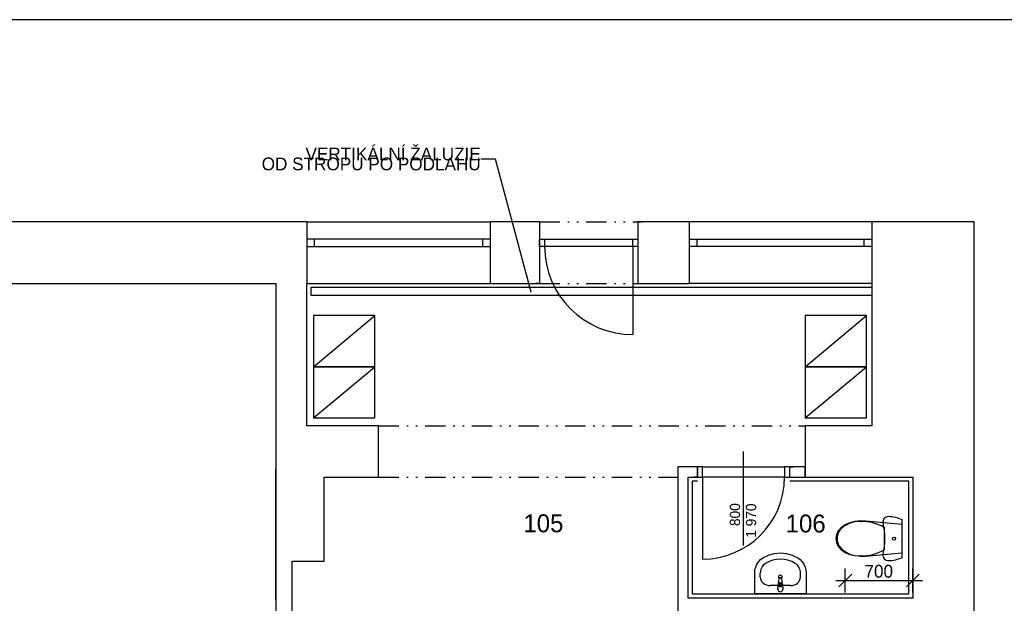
# Model space of a CAD drawing. Header units: millimetres. Extents: x -43330 to -14067, y 26687 to 41537.
# Tile 4 of 5: x -34725 to -25124, y 35844 to 41537. Entities that reach past the tile are written whole.
import ezdxf

# ---------------------------------------------------------------- set-up
doc = ezdxf.new("R2010")
doc.units = ezdxf.units.MM
doc.header["$MEASUREMENT"] = 0
doc.linetypes.add('Čerchovaná se dvěma tečkami M', pattern=[455, 200, -75, 15, -75, 15, -75])
for name, color, linetype in [('Dveře ArchiCADu', 7, 'Continuous'), ('Kóty', 7, 'Continuous'), ('Nábytek', 7, 'Continuous'), ('Okna ArchiCADu', 7, 'Continuous'), ('SLEPAK', 7, 'Continuous'), ('Značky dveří ArchiCADu', 7, 'Continuous')]:
    doc.layers.add(name, color=color, linetype=linetype)
doc.styles.add('GENERATED_STYLE_1', font='txt')
doc.styles.add('GENERATED_STYLE_2', font='txt')
doc.dimstyles.new('GENERATED_STYLE__4', dxfattribs={"dimtxt": 125, "dimasz": 118.75, "dimexe": 0.18, "dimexo": 0, "dimgap": 0.09, "dimtad": 1, "dimtih": 1, "dimtoh": 1, "dimdec": 0, "dimzin": 0, "dimdsep": 46, "dimtxsty": 'GENERATED_STYLE_1', "dimblk": 'ARROWHEAD_6', "dimblk1": 'ARROWHEAD_6', "dimblk2": 'ARROWHEAD_6', "dimcen": 0.09, "dimclrd": 7, "dimclre": 7, "dimclrt": 7, "dimazin": 0, "dimtfac": 1, "dimtdec": 4, "dimtmove": 0, "dimatfit": 3, "dimfxl": 0, "dimtolj": 1, "dimtzin": 0, "dimarcsym": 0})
doc.dimstyles.new('GENERATED_STYLE__5', dxfattribs={"dimtxt": 0.18, "dimasz": 182.4, "dimexe": 0.18, "dimexo": 0.0625, "dimgap": 0.09, "dimtad": 0, "dimtih": 1, "dimtoh": 1, "dimdec": 4, "dimzin": 0, "dimdsep": 46, "dimcen": 0.09, "dimadec": 0, "dimazin": 0, "dimtfac": 1, "dimtdec": 4, "dimtmove": 0, "dimatfit": 3, "dimldrblk": 'ARROWHEAD_5', "dimfxl": 0, "dimtolj": 1, "dimtzin": 0, "dimarcsym": 0})

# ---------------------------------------------------------------- blocks, each defined once
blk = doc.blocks.new('*D7')
at = {"layer": 'Kóty', "linetype": 'Continuous'}
for p, q in [((-26612.3, 36129.6), (-26737.3, 36004.6)), ((-26674.8, 35949.9), (-26674.8, 36184.3)), ((-26079.3, 36004.6), (-25954.3, 36129.6)), ((-26016.8, 35949.9), (-26016.8, 36184.3)), ((-26768.5, 36067.1), (-26674.8, 36067.1)), ((-26674.8, 36067.1), (-26016.8, 36067.1)), ((-26016.8, 36067.1), (-25923.1, 36067.1))]:
    blk.add_line(p, q, dxfattribs=at)
at = {"layer": 'Kóty', "insert": (-26488.1, 36092.1), "char_height": 125, "attachment_point": 7, "style": 'GENERATED_STYLE_1'}
blk.add_mtext('{700}', dxfattribs=at)
blk = doc.blocks.new('ARROWHEAD_6')
at = {"color": 0, "linetype": 'Continuous', "lineweight": 0}
for p, q in [((0, 0), (-1, 0)), ((-0.5, -0.5), (0.5, 0.5))]:
    blk.add_line(p, q, dxfattribs=at)
blk = doc.blocks.new('ARROWHEAD_5')
at = {"color": 0, "linetype": 'Continuous', "lineweight": 0}
blk.add_line((0, 0), (-1, 0), dxfattribs=at)
blk.add_solid([(-1, 0.2679), (0, 0), (-1, -0.2679), (-1, 0.2679)], dxfattribs=at)

msp = doc.modelspace()

# ---------------------------------------------------------------- linework, layer by layer
at = {"layer": 'Dveře ArchiCADu', "linetype": 'Continuous'}
for p, q in [((-29656.8, 39565.2), (-29693.8, 39565.2)), ((-29656.8, 39565.2), (-29656.8, 39395.2)), ((-28696.8, 39565.2), (-28696.8, 39395.2)), ((-28696.8, 39565.2), (-28659.8, 39565.2)), ((-29656.8, 39395.2), (-29606.8, 39395.2)), ((-29656.8, 39325.2), (-29656.8, 39395.2)), ((-29656.8, 39395.2), (-29656.8, 39325.2)), ((-29606.8, 39395.2), (-28746.8, 39395.2)), ((-29606.8, 39395.2), (-29606.8, 39325.2)), ((-28746.8, 39325.2), (-28746.8, 39395.2)), ((-28746.8, 39395.2), (-28696.8, 39395.2)), ((-28696.8, 39395.2), (-28696.8, 39325.2)), ((-28696.8, 39395.2), (-28696.8, 39325.2)), ((-29606.8, 39325.2), (-29656.8, 39325.2)), ((-29656.8, 39325.2), (-29656.8, 38965.2)), ((-28746.8, 39325.2), (-29606.8, 39325.2)), ((-28696.8, 39325.2), (-28746.8, 39325.2)), ((-28746.8, 39325.2), (-28746.8, 38465.2)), ((-28696.8, 39325.2), (-28696.8, 38965.2)), ((-29656.8, 38965.2), (-29693.8, 38965.2)), ((-28696.8, 38965.2), (-28659.8, 38965.2)), ((-28116.8, 37175.2), (-28153.8, 37175.2)), ((-28066.8, 37175.2), (-28116.8, 37175.2)), ((-28116.8, 37175.2), (-28116.8, 37075.2)), ((-28116.8, 37075.2), (-28116.8, 37175.2)), ((-28066.8, 37175.2), (-27266.8, 37175.2)), ((-28066.8, 37075.2), (-28066.8, 37175.2)), ((-27216.8, 37175.2), (-27266.8, 37175.2)), ((-27266.8, 37175.2), (-27266.8, 37075.2)), ((-27216.8, 37075.2), (-27216.8, 37175.2)), ((-27216.8, 37075.2), (-27216.8, 37175.2)), ((-27216.8, 37175.2), (-27179.8, 37175.2)), ((-28116.8, 37075.2), (-28153.8, 37075.2)), ((-28116.8, 37075.2), (-28066.8, 37075.2)), ((-27266.8, 37075.2), (-28066.8, 37075.2)), ((-28066.8, 37075.2), (-28066.8, 36275.2)), ((-27266.8, 37075.2), (-27216.8, 37075.2)), ((-27216.8, 37075.2), (-27179.8, 37075.2))]:
    msp.add_line(p, q, dxfattribs=at)
at = {"layer": 'Dveře ArchiCADu', "linetype": 'Čerchovaná se dvěma tečkami M'}
for p, q in [((-29656.8, 39565.2), (-28696.8, 39565.2)), ((-29656.8, 38965.2), (-28696.8, 38965.2))]:
    msp.add_line(p, q, dxfattribs=at)
at = {"layer": 'Dveře ArchiCADu', "linetype": 'Continuous'}
for centre, radius, start, end in [((-28746.8, 39325.2), 860, 180, 270), ((-28066.8, 37075.2), 800, 270, 0)]:
    msp.add_arc(centre, radius, start, end, dxfattribs=at)
at = {"layer": 'Nábytek', "linetype": 'Continuous'}
for p, q in [((-26293.4, 36673.4), (-26285.1, 36681.5)), ((-26285.1, 36681.5), (-26275.3, 36687.6)), ((-26275.3, 36687.6), (-26264.3, 36691.4)), ((-26264.3, 36691.4), (-26252.7, 36692.7)), ((-26252.7, 36692.7), (-26236.1, 36692.2)), ((-26236.1, 36692.2), (-26219.5, 36690.7)), ((-26219.5, 36690.7), (-26203, 36688.3)), ((-26203, 36688.3), (-26186.7, 36684.9)), ((-26186.7, 36684.9), (-26170.6, 36680.5)), ((-26170.6, 36680.5), (-26154.8, 36675.3)), ((-26740.1, 36554.5), (-26711.6, 36587.6)), ((-26711.6, 36587.6), (-26674.4, 36613.2)), ((-26674.4, 36613.2), (-26627.4, 36632.2)), ((-26627.4, 36632.2), (-26577.7, 36644.6)), ((-26577.7, 36644.6), (-26526.3, 36650.1)), ((-26526.3, 36650.1), (-26474.7, 36648.5)), ((-26474.7, 36648.5), (-26124.3, 36616.2)), ((-26305.3, 36641.2), (-26303.7, 36652.7)), ((-26304.2, 36629.7), (-26305.3, 36641.2)), ((-26297.4, 36591.4), (-26304.2, 36629.7)), ((-26303.7, 36652.7), (-26299.7, 36663.6)), ((-26299.7, 36663.6), (-26293.4, 36673.4)), ((-26292.6, 36552.8), (-26297.4, 36591.4)), ((-26297.3, 36584.1), (-26297.3, 36475.2)), ((-26154.8, 36675.3), (-26139.3, 36669)), ((-26139.3, 36669), (-26124.3, 36661.9)), ((-26124.3, 36661.9), (-26124.3, 36288.4)), ((-26124.3, 36616.2), (-26124.3, 36334.2)), ((-26764.3, 36475.2), (-26758.1, 36516.2)), ((-26758.1, 36516.2), (-26740.1, 36554.5)), ((-26728.8, 36556.3), (-26728.8, 36556.3)), ((-26289.7, 36514), (-26292.6, 36552.8)), ((-26288.7, 36475.2), (-26289.7, 36514)), ((-26758.1, 36434.1), (-26764.3, 36475.2)), ((-26740.1, 36395.8), (-26758.1, 36434.1)), ((-26755.6, 36475.2), (-26755.6, 36475.2)), ((-26711.6, 36362.8), (-26740.1, 36395.8)), ((-26297.4, 36359), (-26292.6, 36397.5)), ((-26297.3, 36475.2), (-26297.3, 36366.2)), ((-26292.6, 36397.5), (-26289.7, 36436.3)), ((-26289.7, 36436.3), (-26288.7, 36475.2)), ((-27478.9, 36286.8), (-27424.5, 36313.4)), ((-27424.5, 36313.4), (-27367, 36329.7)), ((-27367, 36329.7), (-27307.9, 36335.2)), ((-27307.9, 36335.2), (-27248.8, 36329.7)), ((-27248.8, 36329.7), (-27191.2, 36313.4)), ((-27191.2, 36313.4), (-27136.9, 36286.8)), ((-26674.4, 36337.2), (-26711.6, 36362.8)), ((-26627.4, 36318.2), (-26674.4, 36337.2)), ((-26577.7, 36305.8), (-26627.4, 36318.2)), ((-26526.3, 36300.3), (-26577.7, 36305.8)), ((-26474.7, 36301.8), (-26526.3, 36300.3)), ((-26124.3, 36334.2), (-26474.7, 36301.8)), ((-26305.3, 36309.1), (-26304.2, 36320.7)), ((-26303.7, 36297.6), (-26305.3, 36309.1)), ((-26304.2, 36320.7), (-26297.4, 36359)), ((-26299.7, 36286.7), (-26303.7, 36297.6)), ((-27555.5, 36168.8), (-27548.3, 36197.8)), ((-27548.3, 36197.8), (-27536.6, 36224.9)), ((-27536.6, 36224.9), (-27520.8, 36249.3)), ((-27520.8, 36249.3), (-27501.4, 36270.2)), ((-27501.4, 36270.2), (-27478.9, 36286.8)), ((-27136.9, 36286.8), (-27114.4, 36270.2)), ((-27114.4, 36270.2), (-27095, 36249.3)), ((-27095, 36249.3), (-27079.1, 36224.9)), ((-27079.1, 36224.9), (-27067.5, 36197.8)), ((-27067.5, 36197.8), (-27060.3, 36168.8)), ((-26293.4, 36277), (-26299.7, 36286.7)), ((-26285.1, 36268.8), (-26293.4, 36277)), ((-26275.3, 36262.7), (-26285.1, 36268.8)), ((-26264.3, 36259), (-26275.3, 36262.7)), ((-26252.7, 36257.7), (-26264.3, 36259)), ((-26236.1, 36258.2), (-26252.7, 36257.7)), ((-26219.5, 36259.6), (-26236.1, 36258.2)), ((-26203, 36262.1), (-26219.5, 36259.6)), ((-26186.7, 36265.5), (-26203, 36262.1)), ((-26170.6, 36269.8), (-26186.7, 36265.5)), ((-26154.8, 36275.1), (-26170.6, 36269.8)), ((-26139.3, 36281.3), (-26154.8, 36275.1)), ((-26124.3, 36288.4), (-26139.3, 36281.3)), ((-27557.9, 36138.8), (-27555.5, 36168.8)), ((-27557.9, 35935.2), (-27557.9, 36138.8)), ((-27503.5, 36098.1), (-27503.5, 36138.8)), ((-27112.2, 36098.1), (-27112.2, 36138.8)), ((-27060.3, 36168.8), (-27057.9, 36138.8)), ((-27057.9, 36138.8), (-27057.9, 35935.2)), ((-27208.9, 36017.2), (-27406.9, 36017.2)), ((-27332.9, 35982.2), (-27328.9, 36024.2)), ((-27325.6, 36033.7), (-27319, 36086.6)), ((-27321.5, 36022), (-27321.5, 36007.1)), ((-27321.5, 36007.1), (-27294.3, 36007.1)), ((-27296.8, 36086.6), (-27290.2, 36033.7)), ((-27294.3, 36007.1), (-27294.3, 36022)), ((-27286.9, 36024.2), (-27282.9, 35982.2)), ((-27057.9, 35935.2), (-27557.9, 35935.2))]:
    msp.add_line(p, q, dxfattribs=at)
for centre, radius in [((-26199.2, 36475.2), 15), ((-27307.9, 36102.7), 17.5)]:
    msp.add_circle(centre, radius, dxfattribs=at)
for centre, radius, start, end in [((-26536.6, 36385.7), 257, 86.80485, 138.4245), ((-26512.2, 36217.1), 425.4, 59.65177, 91.35393), ((-26617, 36474.4), 138.6, 143.77719, 179.66441), ((-26617, 36476), 138.6, 180.33559, 216.2228), ((-26536.6, 36564.6), 257, 221.5755, 273.19515), ((-26512.2, 36733.3), 425.4, 268.64607, 300.34823), ((-27307.9, 36022.3), 21.1, 147.22897, 174.83039), ((-27307.9, 36022.3), 21.1, 32.77103, 147.22897), ((-27307.9, 36022), 13.6, 0, 180), ((-27307.9, 36085.2), 11.2, 7.13892, 172.86108), ((-27307.9, 36022.3), 21.1, 5.16961, 32.77103), ((-27307.9, 35982.2), 25, 180, 0)]:
    msp.add_arc(centre, radius, start, end, dxfattribs=at)
for centre, major_axis, ratio, start_param, end_param in [((-27406.9, 36138.8), (0, -107.7), 0.896739, 3.638567, 4.712389), ((-27307.9, 35935.2), (0, -339.4), 0.896739, 2.644618, 3.638567), ((-27208.8, 36138.8), (0, -107.7), 0.896739, 1.570796, 2.644618), ((-27406.8, 36098.1), (96.7, 0), 0.835889, 3.141593, 4.712389), ((-27209, 36098.1), (96.7, 0), 0.835889, 4.712389, 6.283185)]:
    msp.add_ellipse(centre, major_axis=major_axis, ratio=ratio, start_param=start_param, end_param=end_param, dxfattribs=at)
for p in [(-26522.3, 36642.2), (-26297.3, 36584.1), (-26728.8, 36394.1), (-26522.3, 36308.1), (-27325.6, 36033.7), (-27296.8, 36086.6), (-27286.9, 36024.2), (-27332.9, 35982.2)]:
    msp.add_point(p, dxfattribs=at)
at = {"layer": 'Okna ArchiCADu', "linetype": 'Continuous'}
for p, q in [((-31926.8, 39565.2), (-30136.8, 39565.2)), ((-26416.8, 39565.2), (-28196.8, 39565.2)), ((-31851.8, 39395.2), (-31926.8, 39395.2)), ((-31926.8, 39395.2), (-31926.8, 39325.2)), ((-31851.8, 39325.2), (-31851.8, 39395.2)), ((-30211.8, 39395.2), (-31851.8, 39395.2)), ((-30136.8, 39395.2), (-30211.8, 39395.2)), ((-30211.8, 39395.2), (-30211.8, 39325.2)), ((-30136.8, 39395.2), (-30136.8, 39325.2)), ((-28196.8, 39395.2), (-28121.8, 39395.2)), ((-28196.8, 39395.2), (-28196.8, 39325.2)), ((-28121.8, 39395.2), (-28121.8, 39325.2)), ((-28121.8, 39395.2), (-26491.8, 39395.2)), ((-26491.8, 39325.2), (-26491.8, 39395.2)), ((-26491.8, 39395.2), (-26416.8, 39395.2)), ((-26416.8, 39395.2), (-26416.8, 39325.2)), ((-31926.8, 39325.2), (-31851.8, 39325.2)), ((-31851.8, 39325.2), (-30211.8, 39325.2)), ((-30211.8, 39325.2), (-30136.8, 39325.2)), ((-28121.8, 39325.2), (-28196.8, 39325.2)), ((-26491.8, 39325.2), (-28121.8, 39325.2)), ((-26416.8, 39325.2), (-26491.8, 39325.2)), ((-31926.8, 38965.2), (-30136.8, 38965.2)), ((-26416.8, 38965.2), (-28196.8, 38965.2))]:
    msp.add_line(p, q, dxfattribs=at)
at = {"layer": 'SLEPAK', "linetype": 'Continuous'}
for p, q in [((-31926.8, 39565.2), (-31926.8, 39395.2)), ((-30136.8, 39565.2), (-30136.8, 39395.2)), ((-29656.8, 39565.2), (-29693.8, 39565.2)), ((-29656.8, 39565.2), (-29656.8, 39395.2)), ((-29656.8, 39565.2), (-29656.8, 39395.2)), ((-28696.8, 39565.2), (-28659.8, 39565.2)), ((-28696.8, 39565.2), (-28696.8, 39395.2)), ((-28696.8, 39565.2), (-28696.8, 39395.2)), ((-28196.8, 39565.2), (-28196.8, 39395.2)), ((-26416.8, 39565.2), (-26416.8, 39395.2)), ((-31926.8, 39395.2), (-31926.8, 39325.2)), ((-30136.8, 39395.2), (-30136.8, 39325.2)), ((-29656.8, 39395.2), (-29656.8, 39325.2)), ((-28696.8, 39395.2), (-28696.8, 39325.2)), ((-28196.8, 39395.2), (-28196.8, 39325.2)), ((-26416.8, 39395.2), (-26416.8, 39325.2)), ((-31926.8, 39325.2), (-31926.8, 38965.2)), ((-30136.8, 39325.2), (-30136.8, 38965.2)), ((-29656.8, 39325.2), (-29656.8, 38965.2)), ((-28696.8, 39325.2), (-28696.8, 38965.2)), ((-28196.8, 39325.2), (-28196.8, 38965.2)), ((-26416.8, 39325.2), (-26416.8, 38965.2)), ((-29656.8, 38965.2), (-29693.8, 38965.2)), ((-28696.8, 38965.2), (-28659.8, 38965.2)), ((-28116.8, 37175.2), (-28153.8, 37175.2)), ((-28116.8, 37075.2), (-28116.8, 37175.2)), ((-27216.8, 37175.2), (-27179.8, 37175.2)), ((-27216.8, 37075.2), (-27216.8, 37175.2)), ((-32226.8, 37155.2), (-32226.8, 36603.5)), ((-32226.8, 35877.1), (-32226.8, 37155.2)), ((-31756.8, 36255.2), (-31756.8, 37075.2)), ((-28116.8, 37075.2), (-28153.8, 37075.2)), ((-27216.8, 37075.2), (-27179.8, 37075.2)), ((-28116.8, 37035.2), (-28166.8, 37035.2)), ((-28166.8, 37035.2), (-28166.8, 35935.2)), ((-26056.8, 37035.2), (-27216.8, 37035.2)), ((-26056.8, 35935.2), (-26056.8, 37035.2)), ((-32066.8, 36255.2), (-31756.8, 36255.2)), ((-28166.8, 35935.2), (-26056.8, 35935.2))]:
    msp.add_line(p, q, dxfattribs=at)
at = {"layer": 'SLEPAK', "color": 20, "linetype": 'Continuous', "lineweight": 25}
for p, q in [((-31882, 38928.3), (-26416.8, 38928.3)), ((-31882, 38846.5), (-31882, 38928.3)), ((-26416.8, 38928.3), (-26416.8, 38846.5)), ((-26416.8, 38846.5), (-31882, 38846.5)), ((-31260.8, 38651.7), (-31860.8, 38651.7)), ((-31860.8, 38651.7), (-31860.8, 38151.7)), ((-31860.8, 38151.7), (-31260.8, 38651.7)), ((-31260.8, 38151.7), (-31260.8, 38651.7)), ((-26466.8, 38651.7), (-27066.8, 38651.7)), ((-27066.8, 38651.7), (-27066.8, 38151.7)), ((-27066.8, 38151.7), (-26466.8, 38651.7)), ((-26466.8, 38151.7), (-26466.8, 38651.7)), ((-31260.8, 38151.7), (-31860.8, 38151.7)), ((-31860.8, 38151.7), (-31860.8, 37651.7)), ((-31860.8, 37651.7), (-31260.8, 38151.7)), ((-31860.8, 38151.7), (-31260.8, 38151.7)), ((-31260.8, 37651.7), (-31260.8, 38151.7)), ((-26466.8, 38151.7), (-27066.8, 38151.7)), ((-27066.8, 38151.7), (-27066.8, 37651.7)), ((-27066.8, 37651.7), (-26466.8, 38151.7)), ((-27066.8, 38151.7), (-26466.8, 38151.7)), ((-26466.8, 37651.7), (-26466.8, 38151.7)), ((-31860.8, 37651.7), (-31260.8, 37651.7)), ((-27066.8, 37651.7), (-26466.8, 37651.7))]:
    msp.add_line(p, q, dxfattribs=at)
at = {"layer": 'SLEPAK', "linetype": 'Čerchovaná se dvěma tečkami M'}
for p, q in [((-31226.8, 37575.2), (-27066.8, 37575.2)), ((-31226.8, 37075.2), (-28306.8, 37075.2))]:
    msp.add_line(p, q, dxfattribs=at)
at = {"layer": 'SLEPAK', "linetype": 'Continuous', "flags": 128}
for points in [[(-14067.1, 41537.3), (-43329.9, 41537.3)], [(-31926.8, 39565.2), (-35246.8, 39565.2)], [(-29656.8, 39565.2), (-30136.8, 39565.2)], [(-28196.8, 39565.2), (-28696.8, 39565.2)], [(-25416.8, 39565.2), (-26416.8, 39565.2)], [(-25416.8, 37575.2), (-25416.8, 39565.2)], [(-34906.8, 38965.2), (-32226.8, 38965.2)], [(-32226.8, 38965.2), (-32226.8, 36603.5)], [(-31926.8, 37575.2), (-31926.8, 38965.2)], [(-30136.8, 38965.2), (-29656.8, 38965.2)], [(-28696.8, 38965.2), (-28196.8, 38965.2)], [(-26416.8, 38965.2), (-26416.8, 37575.2)], [(-31226.8, 37575.2), (-31926.8, 37575.2)], [(-31226.8, 37075.2), (-31226.8, 37575.2)], [(-26416.8, 37575.2), (-27066.8, 37575.2)], [(-27066.8, 37575.2), (-27066.8, 37075.2)], [(-25416.8, 34645.2), (-25416.8, 37575.2)], [(-28116.8, 37175.2), (-28306.8, 37175.2)], [(-28306.8, 37175.2), (-28306.8, 34925.2)], [(-27066.8, 37175.2), (-27216.8, 37175.2)], [(-27066.8, 37075.2), (-27066.8, 37175.2)], [(-31756.8, 37075.2), (-31226.8, 37075.2)], [(-28206.8, 37075.2), (-28116.8, 37075.2)], [(-28206.8, 35895.2), (-28206.8, 37075.2)], [(-27216.8, 37075.2), (-27066.8, 37075.2)], [(-27066.8, 37075.2), (-26016.8, 37075.2)], [(-26016.8, 37075.2), (-26016.8, 35895.2)], [(-32226.8, 36603.5), (-32226.8, 32895.2)], [(-32066.8, 34895.2), (-32066.8, 36255.2)], [(-26016.8, 35895.2), (-28206.8, 35895.2)]]:
    msp.add_lwpolyline(points, dxfattribs=at)
at = {"layer": 'Značky dveří ArchiCADu', "linetype": 'Continuous'}
msp.add_line((-27666.8, 36407.8), (-27666.8, 37326.2), dxfattribs=at)

# ---------------------------------------------------------------- texts
at = {"linetype": 'Continuous', "char_height": 175, "attachment_point": 8, "style": 'GENERATED_STYLE_2'}
for s, insert in [('{105}', (-29618.6, 36534.4)), ('{106}', (-27061.3, 36532.3))]:
    msp.add_mtext(s, dxfattribs=dict(at, insert=insert))
at = {"layer": 'Kóty', "linetype": 'Continuous', "insert": (-30229.4, 40177.7), "char_height": 125, "width": 2192.003, "attachment_point": 6, "line_spacing_factor": 0.463495, "style": 'GENERATED_STYLE_1'}
msp.add_mtext('{VERTIKÁLNÍ ŽALUZIE\\POD STROPU PO PODLAHU}', dxfattribs=at)
at = {"layer": 'Značky dveří ArchiCADu', "char_height": 100, "rotation": 90, "style": 'GENERATED_STYLE_1'}
for s, insert, attachment_point in [('{800}', (-27699.5, 36597.5), 7), ('{1\xa0970}', (-27644, 36483.2), 1)]:
    msp.add_mtext(s, dxfattribs=dict(at, insert=insert, attachment_point=attachment_point))

# ---------------------------------------------------------------- dimensions: what is measured, and where the dimension line sits
at = {"layer": 'Kóty', "linetype": 'Continuous'}
dim = msp.add_linear_dim(base=(-26674.8, 36067.1), p1=(-26674.8, 35755.2), p2=(-26016.8, 35795.2), text='700', dimstyle='GENERATED_STYLE__4', dxfattribs=at)
dim.commit()
dim.dimension.update_dxf_attribs({"geometry": '*D7', "text_midpoint": (-26345.8, 36154.6)})

# ---------------------------------------------------------------- leaders
at = {"layer": 'Kóty', "linetype": 'Continuous', "annotation_type": 0, "has_hookline": 1, "hookline_direction": 1, "text_width": 1774}
msp.add_leader([(-29737.4, 38878.3), (-30085.2, 40177.7), (-30229.3, 40177.7)], dimstyle='GENERATED_STYLE__5', dxfattribs=at)

doc.saveas('drawing.dxf')
